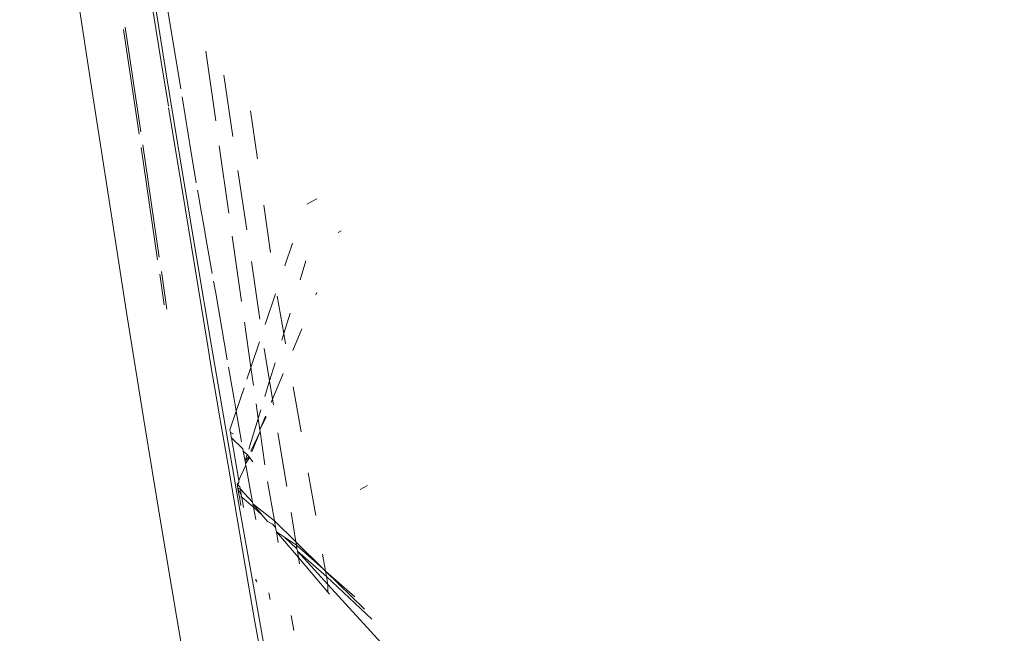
# Model space of a CAD drawing. Header units: millimetres. Extents: x 504675 to 860349, y -23215 to 63575.
# Tile 43 of 177: x 590937 to 590965, y 32890 to 32908. Entities that reach past the tile are written whole.
import ezdxf
from ezdxf import colors
from ezdxf.entities.mleader import LeaderData, LeaderLine
from ezdxf.math import Vec2, Vec3

# ---------------------------------------------------------------- set-up
doc = ezdxf.new("R2010")
doc.units = ezdxf.units.MM
doc.header["$LTSCALE"] = 10
doc.linetypes.add('LEVEL-F-OVERALL LAYOUT$0$HIDDEN', pattern=[0.375, 0.25, -0.125])
doc.layers.get('0').update_dxf_attribs({"linetype": 'CONTINUOUS'})
for name, color, linetype, lineweight in [('ARCH', 8, 'CONTINUOUS', 0), ('furniture', 8, 'CONTINUOUS', 5), ('level-C-ELEVATION-$0$I-ANNO-TEXT', 8, 'CONTINUOUS', 18)]:
    doc.layers.add(name, color=color, linetype=linetype, lineweight=lineweight)
doc.layers.add('LEVEL-F-OVERALL LAYOUT$0$DASH1L', color=8, linetype='LEVEL-F-OVERALL LAYOUT$0$HIDDEN')
doc.styles.add('level-C-ELEVATION-$0$KGD - Note', font='romans.shx', dxfattribs={"width": 0.7, "height": 2})

# ---------------------------------------------------------------- blocks, each defined once
blk = doc.blocks.new('ARCH')
at = {"layer": 'LEVEL-F-OVERALL LAYOUT$0$DASH1L'}
h = blk.add_hatch(dxfattribs=at)
h.set_pattern_fill('ANGLE', color=8, scale=10, angle=352.0664)
h.set_pattern_definition([(352.0664444, (-404119.055, 373340.98), (9.6410197, 69.1814516), [50.8, -19.05]), (82.0664444, (-404119.055, 373340.98), (-69.1814516, 9.6410197), [50.8, -19.05])])
edge = h.paths.add_edge_path(flags=16)
edge.add_line((572074.712, 35847.062), (602196.904, 29528.217))
edge.add_line((602196.904, 29528.217), (599472.63, 39352.005))
edge.add_arc((597545.364, 38817.547), 2000, 15.499436, 89.998351)
edge.add_line((597545.422, 40817.547), (573256.113, 40817.547))
edge.add_arc((576210.344, 22394.182), 18658.72, 99.1099624, 106.6903327)
edge.add_line((570851.58, 40266.829), (572074.712, 35847.062))
h.paths.add_polyline_path([(583373.777, 40815.973), (583374.097, 40875.042), (586424.097, 40859.112), (586423.937, 40815.973)], flags=16)
h.paths.add_polyline_path([(600840.891, 34605.132), (600792.778, 34591.523), (599497.965, 39260.646), (599546.078, 39274.255)])
h.paths.add_polyline_path([(587210.4, 32671.778), (587194.965, 32598.383), (582692.955, 33542.787), (582708.389, 33616.182)])
edge = h.paths.add_edge_path()
edge.add_line((572071.73, 35387.893), (601863.317, 29138.4))
edge.add_arc((601986.5, 29725.619), 600, 258.152638, 375.499436)
edge.add_line((602564.68, 29885.956), (599906.265, 39472.258))
edge.add_arc((597545.364, 38817.547), 2450, 15.499436, 89.998351)
edge.add_line((597545.435, 41267.547), (573220.478, 41267.547))
edge.add_arc((576210.344, 22394.182), 19108.72, 99.0018321, 106.2358191)
edge.add_arc((571035.465, 40164.758), 600, 106.235819, 195.468967)
edge.add_line((570457.2, 40004.728), (571616.648, 35815.082))
edge.add_arc((572194.913, 35975.111), 600, 195.468967, 258.152638)
h.paths.add_polyline_path([(587210.4, 32671.778), (587195.409, 32600.494), (587195.432, 32600.49)])
at = {"layer": 'furniture'}
for p, q in [((590938.932, 32908.995), (590939.432, 32905.703)), ((590941.082, 32908.885), (590941.522, 32906.149)), ((590941.218, 32907.473), (590941.061, 32908.452)), ((590941.504, 32908.325), (590941.921, 32905.784)), ((590940.797, 32904.577), (590940.363, 32907.514)), ((590940.752, 32904.505), (590940.317, 32907.451)), ((590941.369, 32906.541), (590941.218, 32907.473)), ((590942.904, 32904.885), (590942.626, 32906.835)), ((590941.573, 32905.293), (590941.369, 32906.541)), ((590941.522, 32906.149), (590941.953, 32903.521)), ((590943.387, 32904.443), (590943.133, 32906.161)), ((590939.432, 32905.703), (590939.925, 32902.518)), ((590941.959, 32905.552), (590942.218, 32903.98)), ((590941.581, 32905.248), (590941.952, 32903.011)), ((590944.076, 32903.812), (590943.886, 32905.162)), ((590941.318, 32901.048), (590940.852, 32904.205)), ((590941.273, 32900.973), (590940.806, 32904.136)), ((590942.218, 32903.98), (590942.328, 32903.32)), ((590943.275, 32902.283), (590943.004, 32904.179)), ((590941.953, 32903.521), (590942.372, 32901.003)), ((590943.775, 32901.815), (590943.529, 32903.483)), ((590942.328, 32903.32), (590942.358, 32903.141)), ((590941.952, 32903.011), (590942.679, 32898.551)), ((590942.393, 32902.935), (590942.419, 32902.781)), ((590942.419, 32902.781), (590942.494, 32902.343)), ((590945.464, 32902.542), (590945.746, 32902.693)), ((590939.925, 32902.518), (590940.411, 32899.443)), ((590942.494, 32902.343), (590942.557, 32901.986)), ((590944.447, 32901.186), (590944.26, 32902.511)), ((590942.557, 32901.986), (590942.655, 32901.431)), ((590946.342, 32901.74), (590946.428, 32901.789)), ((590942.655, 32901.431), (590942.742, 32900.956)), ((590943.629, 32899.802), (590943.366, 32901.642)), ((590944.849, 32900.809), (590945.062, 32901.445)), ((590942.372, 32901.003), (590942.779, 32898.601)), ((590942.742, 32900.956), (590942.808, 32900.587)), ((590944.144, 32899.308), (590943.906, 32900.924)), ((590945.273, 32900.413), (590945.435, 32900.949)), ((590941.534, 32899.591), (590941.378, 32900.647)), ((590941.458, 32899.715), (590941.331, 32900.575)), ((590942.846, 32900.374), (590942.905, 32900.04)), ((590945.72, 32899.994), (590945.748, 32900.061)), ((590942.905, 32900.04), (590942.982, 32899.601)), ((590944.297, 32899.162), (590944.585, 32900.022)), ((590944.818, 32898.905), (590944.633, 32899.958)), ((590942.982, 32899.601), (590943.23, 32898.161)), ((590940.411, 32899.443), (590940.888, 32896.481)), ((590943.892, 32897.954), (590943.711, 32899.226)), ((590944.818, 32898.905), (590944.992, 32899.481)), ((590945.068, 32898.425), (590945.324, 32899.04)), ((590943.892, 32897.954), (590944.131, 32898.667)), ((590944.761, 32898.719), (590944.818, 32898.905)), ((590944.869, 32898.616), (590944.818, 32898.905)), ((590942.679, 32898.551), (590942.789, 32897.891)), ((590942.779, 32898.601), (590943.171, 32896.317)), ((590944.416, 32897.574), (590944.266, 32898.488)), ((590942.789, 32897.891), (590942.878, 32897.357)), ((590943.411, 32897.119), (590943.265, 32897.956)), ((590943.781, 32897.623), (590943.892, 32897.954)), ((590943.965, 32897.445), (590943.892, 32897.954)), ((590944.416, 32897.574), (590944.57, 32898.085)), ((590944.283, 32897.134), (590944.416, 32897.574)), ((590944.5, 32897.058), (590944.416, 32897.574)), ((590944.5, 32897.058), (590944.8, 32897.779)), ((590942.878, 32897.357), (590942.951, 32896.928)), ((590943.48, 32896.725), (590943.7, 32897.381)), ((590945.304, 32896.139), (590945.081, 32897.406)), ((590943.411, 32897.119), (590943.48, 32896.725)), ((590944.46, 32896.962), (590944.5, 32897.058)), ((590944.526, 32896.897), (590944.5, 32897.058)), ((590942.951, 32896.928), (590943.01, 32896.583)), ((590943.304, 32896.2), (590943.48, 32896.725)), ((590943.48, 32896.725), (590943.594, 32896.079)), ((590944.097, 32896.519), (590944.038, 32896.933)), ((590944.097, 32896.519), (590944.169, 32896.759)), ((590940.888, 32896.481), (590941.355, 32893.636)), ((590943.01, 32896.583), (590943.101, 32896.061)), ((590943.837, 32895.658), (590944.097, 32896.519)), ((590944.142, 32896.198), (590944.097, 32896.519)), ((590944.142, 32896.198), (590944.302, 32896.582)), ((590944.318, 32896.562), (590944.142, 32896.198)), ((590943.171, 32896.317), (590943.548, 32894.156)), ((590943.318, 32896.123), (590943.304, 32896.2)), ((590944.149, 32896.149), (590944.142, 32896.198)), ((590943.101, 32896.061), (590943.179, 32895.623)), ((590943.318, 32896.123), (590943.326, 32896.081)), ((590943.403, 32896.087), (590943.318, 32896.123)), ((590943.326, 32896.081), (590943.334, 32896.004)), ((590943.334, 32896.004), (590943.345, 32895.974)), ((590943.345, 32895.974), (590943.668, 32895.661)), ((590943.345, 32895.974), (590943.553, 32894.779)), ((590943.594, 32896.079), (590943.633, 32895.859)), ((590943.894, 32895.6), (590944.149, 32896.149)), ((590944.149, 32896.149), (590943.916, 32895.579)), ((590944.283, 32895.215), (590944.149, 32896.149)), ((590944.901, 32894.602), (590944.654, 32896.117)), ((590943.179, 32895.623), (590943.271, 32895.099)), ((590943.668, 32895.661), (590943.679, 32895.601)), ((590943.679, 32895.601), (590943.731, 32895.313)), ((590943.679, 32895.601), (590943.789, 32895.501)), ((590943.731, 32895.313), (590943.789, 32895.501)), ((590943.731, 32895.313), (590943.83, 32895.447)), ((590943.851, 32895.42), (590943.744, 32895.239)), ((590943.789, 32895.501), (590943.83, 32895.447)), ((590943.83, 32895.447), (590943.851, 32895.42)), ((590943.851, 32895.42), (590943.943, 32895.298)), ((590943.271, 32895.099), (590943.331, 32894.752)), ((590943.599, 32894.89), (590943.75, 32895.202)), ((590943.731, 32895.313), (590943.744, 32895.239)), ((590943.744, 32895.239), (590943.75, 32895.202)), ((590943.938, 32894.163), (590943.75, 32895.202)), ((590943.553, 32894.779), (590943.599, 32894.89)), ((590945.716, 32893.794), (590945.506, 32894.988)), ((590943.331, 32894.752), (590943.829, 32891.835)), ((590943.508, 32894.671), (590943.556, 32894.718)), ((590943.508, 32894.671), (590943.516, 32894.624)), ((590943.516, 32894.624), (590943.528, 32894.651)), ((590943.516, 32894.624), (590943.527, 32894.561)), ((590943.527, 32894.561), (590943.558, 32894.381)), ((590943.616, 32894.362), (590943.527, 32894.561)), ((590943.597, 32894.529), (590943.527, 32894.561)), ((590943.528, 32894.651), (590943.556, 32894.718)), ((590943.528, 32894.651), (590943.585, 32894.595)), ((590943.553, 32894.779), (590943.558, 32894.749)), ((590943.556, 32894.718), (590943.558, 32894.749)), ((590943.585, 32894.595), (590943.597, 32894.529)), ((590943.597, 32894.529), (590943.616, 32894.362)), ((590943.938, 32894.163), (590943.597, 32894.529)), ((590944.555, 32893.64), (590944.359, 32894.749)), ((590946.963, 32894.521), (590947.17, 32894.631)), ((590943.558, 32894.381), (590943.571, 32894.312)), ((590943.571, 32894.312), (590943.614, 32894.07)), ((590943.636, 32894.308), (590943.571, 32894.312)), ((590943.616, 32894.362), (590943.636, 32894.308)), ((590943.964, 32894.022), (590943.636, 32894.308)), ((590943.687, 32894.016), (590943.636, 32894.308)), ((590943.548, 32894.156), (590943.908, 32892.121)), ((590943.938, 32894.163), (590943.947, 32894.116)), ((590943.947, 32894.116), (590943.964, 32894.022)), ((590944.555, 32893.64), (590943.947, 32894.116)), ((590944.212, 32893.804), (590943.947, 32894.116)), ((590944.212, 32893.804), (590943.964, 32894.022)), ((590943.964, 32894.022), (590944.027, 32893.674)), ((590944.362, 32893.626), (590944.212, 32893.804)), ((590945.155, 32893.05), (590945.02, 32893.876)), ((590941.355, 32893.636), (590941.81, 32890.907)), ((590944.501, 32893.548), (590944.362, 32893.626)), ((590944.588, 32893.453), (590944.501, 32893.548)), ((590944.588, 32893.453), (590944.555, 32893.64)), ((590945.155, 32893.05), (590944.555, 32893.64)), ((590944.609, 32893.335), (590944.588, 32893.453)), ((590945.227, 32892.606), (590944.609, 32893.335)), ((590944.663, 32893.033), (590944.609, 32893.335)), ((590944.84, 32893.178), (590944.609, 32893.335)), ((590944.84, 32893.178), (590945.187, 32892.852)), ((590945.17, 32892.958), (590944.84, 32893.178)), ((590945.932, 32892.284), (590945.155, 32893.05)), ((590945.17, 32892.958), (590945.155, 32893.05)), ((590945.932, 32892.284), (590945.17, 32892.958)), ((590945.187, 32892.852), (590945.17, 32892.958)), ((590945.198, 32892.787), (590945.187, 32892.852)), ((590945.227, 32892.606), (590945.198, 32892.787)), ((590945.198, 32892.787), (590946.018, 32892.073)), ((590946.057, 32891.848), (590945.198, 32892.787)), ((590945.255, 32892.436), (590945.227, 32892.606)), ((590946.053, 32891.633), (590945.227, 32892.606)), ((590945.991, 32892.227), (590945.907, 32892.704)), ((590943.908, 32892.121), (590944.248, 32890.215)), ((590945.991, 32892.227), (590945.932, 32892.284)), ((590947.081, 32891.154), (590945.991, 32892.227)), ((590946.815, 32891.505), (590945.991, 32892.227)), ((590946.018, 32892.073), (590945.991, 32892.227)), ((590946.018, 32892.073), (590947.286, 32890.882)), ((590946.057, 32891.848), (590946.018, 32892.073)), ((590943.829, 32891.835), (590944.007, 32890.803)), ((590944.035, 32891.953), (590944.028, 32891.998)), ((590944.05, 32891.975), (590944.06, 32891.921)), ((590946.053, 32891.633), (590946.057, 32891.848)), ((590947.857, 32889.882), (590946.057, 32891.848)), ((590944.4, 32891.617), (590944.434, 32891.432)), ((590946.104, 32891.581), (590946.053, 32891.633)), ((590945.101, 32890.557), (590945.027, 32890.976)), ((590941.81, 32890.907), (590942.251, 32888.304)), ((590944.007, 32890.803), (590944.158, 32889.942))]:
    blk.add_line(p, q, dxfattribs=at)
blk = doc.blocks.new('level-C-ELEVATION-$0$_Open90')
at = {"color": 0, "linetype": 'ByBlock', "lineweight": -2}
for p, q in [((-0.5, 0.5), (0, 0)), ((0, 0), (-1, 0)), ((0, 0), (-0.5, -0.5))]:
    blk.add_line(p, q, dxfattribs=at)

msp = doc.modelspace()

# ---------------------------------------------------------------- block references
at = {"layer": 'ARCH'}
msp.add_blockref('ARCH', (0, 0), dxfattribs=at)

# ---------------------------------------------------------------- leaders
at = {"layer": 'level-C-ELEVATION-$0$I-ANNO-TEXT', "ltscale": 0.25}
ml = msp.add_multileader_mtext('Standard', dxfattribs=at)
ml.set_content('{\\fIBM Plex Mono Medium|b0|i0|c0|p49;SIGNAGE}', color=142, style='level-C-ELEVATION-$0$KGD - Note')
ml.set_leader_properties(color=1)
ml.set_arrow_properties(name='level-C-ELEVATION-$0$_Open90')
ml.build(insert=Vec2(0, 0))
ml.multileader.update_dxf_attribs({"text_right_attachment_type": 3, "dogleg_length": 3, "arrow_head_size": 100, "scale": 50})
ctx = ml.context
ctx.base_point, ctx.scale, ctx.char_height, ctx.arrow_head_size, ctx.landing_gap_size, ctx.plane_origin, ctx.plane_x_axis, ctx.plane_y_axis = Vec3(635485.687, 31928.669), 50, 100, 100, 50, Vec3(635310.34, 32749.039), Vec3(0.965084, 0.261939), Vec3(-0.261939, 0.965084)
ctx.right_attachment, ctx.text_align_type = 3, 2
notes = []
notes.append((ctx, [(1, (1, 1, 0), (636135.51, 32105.041), (-0.965084, -0.261939), 150, [(0, [(636640.118, 33032.464)], 0, [])])]))
ctx.mtext.insert, ctx.mtext.text_direction, ctx.mtext.rotation, ctx.mtext.width, ctx.mtext.alignment, ctx.mtext.flow_direction = Vec3(635932.016, 32091.257), Vec3(0.965084, 0.261939), 0.265031, 1652.66293, 3, 5
for ctx, leaders in notes:
    for number, flags, end, landing, length, lines in leaders:
        leader = LeaderData()
        leader.index, (leader.has_last_leader_line, leader.has_dogleg_vector, leader.attachment_direction) = number, flags
        leader.last_leader_point, leader.dogleg_vector, leader.dogleg_length = Vec3(end), Vec3(landing), length
        for number, points, colour, breaks in lines:
            line = LeaderLine()
            line.index, line.vertices, line.color, line.breaks = number, Vec3.list(points), colors.encode_raw_color(colour), breaks
            leader.lines.append(line)
        ctx.leaders.append(leader)

doc.saveas('drawing.dxf')
